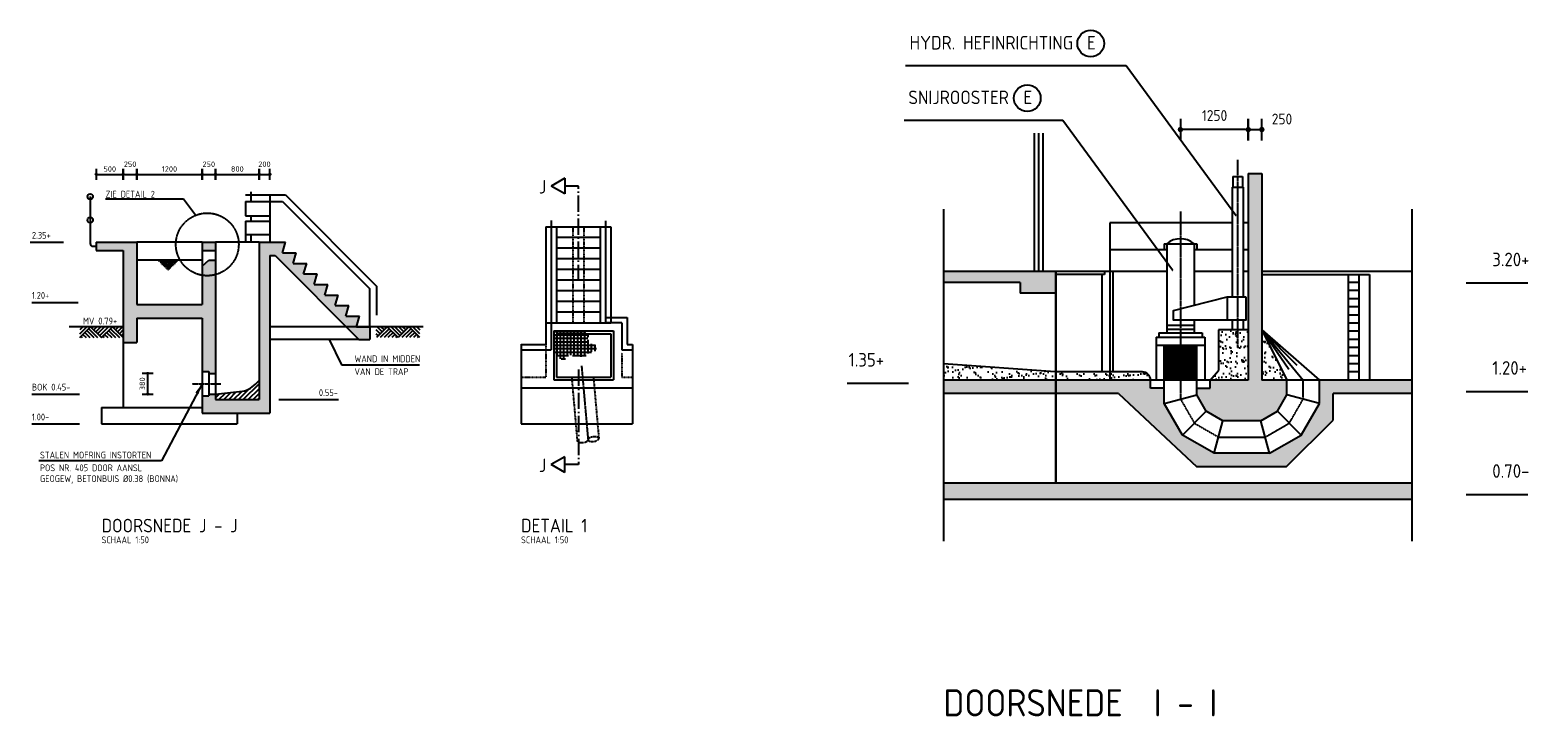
# Model space of a CAD drawing. Extents: x 175348 to 346046, y 6106 to 85322.
# Tile 20 of 20: x 318270 to 346046, y 41042 to 53703. Entities that reach past the tile are written whole.
import ezdxf

# ---------------------------------------------------------------- set-up
doc = ezdxf.new("R2010")
doc.units = 0
for name, pattern in [('CENTER', [8.5, 6, -1, 0.5, -1]), ('DASHDOT', [16, 12, -2, 0, -2]), ('HIDDEN', [3.5, 2, -1.5])]:
    doc.linetypes.add(name, pattern=pattern)
doc.layers.get('0').update_dxf_attribs({"linetype": 'CONTINUOUS'})
for name, color, linetype in [('C-018', 1, 'CONTINUOUS'), ('C-050', 4, 'CONTINUOUS'), ('C-050TEKST', 4, 'CONTINUOUS'), ('c-best-alg', 252, 'CONTINUOUS'), ('c-best-maatv-alg', 251, 'CONTINUOUS'), ('c-best-raster-alg', 253, 'CONTINUOUS'), ('c-best-tekst-alg', 252, 'CONTINUOUS')]:
    doc.layers.add(name, color=color, linetype=linetype)
doc.styles.add('WB025', font='isocp-w.shx', dxfattribs={"height": 2.5})
doc.styles.add('WB050', font='isocp-w.shx', dxfattribs={"height": 5})
doc.styles.add('WBDIM', font='isocp-w.shx')
doc.dimstyles.new('100', dxfattribs={"dimscale": 100, "dimtxt": 2, "dimasz": 0.5, "dimexe": 1.25, "dimexo": 0.625, "dimgap": 1, "dimtad": 1, "dimdec": 0, "dimdsep": 46, "dimtxsty": 'WBDIM', "dimblk1": 'A-DIMDOT', "dimblk2": 'A-DIMDOT', "dimsah": 1, "dimcen": 2.5, "dimse1": 1, "dimse2": 1, "dimclrd": 252, "dimclrt": 2, "dimadec": 0, "dimazin": 0, "dimtfac": 1, "dimtdec": 0, "dimtmove": 2, "dimatfit": 3, "dimldrblk": 'A-DIMDOT', "dimfxl": 1, "dimtolj": 1, "dimtzin": 0, "dimarcsym": 0})
doc.dimstyles.new('20', dxfattribs={"dimscale": 20, "dimtxt": 2, "dimasz": 0.5, "dimexe": 1.25, "dimexo": 0.625, "dimgap": 1, "dimtad": 1, "dimdec": 0, "dimdsep": 46, "dimtxsty": 'WBDIM', "dimblk1": 'A-DIMDOT', "dimblk2": 'A-DIMDOT', "dimsah": 1, "dimcen": 2.5, "dimse1": 1, "dimse2": 1, "dimclrd": 256, "dimclrt": 2, "dimadec": 0, "dimazin": 0, "dimtfac": 1, "dimtdec": 0, "dimtmove": 2, "dimatfit": 3, "dimldrblk": 'A-DIMDOT', "dimfxl": 1, "dimtolj": 1, "dimtzin": 0, "dimarcsym": 0})
doc.dimstyles.new('50', dxfattribs={"dimscale": 50, "dimtxt": 2, "dimasz": 0.5, "dimexe": 1.25, "dimexo": 0.625, "dimgap": 1, "dimtad": 1, "dimdec": 0, "dimdsep": 46, "dimtxsty": 'WBDIM', "dimblk1": 'A-DIMDOT', "dimblk2": 'A-DIMDOT', "dimsah": 1, "dimcen": 2.5, "dimse1": 1, "dimse2": 1, "dimclrd": 252, "dimclrt": 2, "dimadec": 0, "dimazin": 0, "dimtfac": 1, "dimtdec": 0, "dimtmove": 2, "dimatfit": 3, "dimldrblk": 'A-DIMDOT', "dimfxl": 1, "dimtolj": 1, "dimtzin": 0, "dimarcsym": 0})
doc.dimstyles.new('50$7', dxfattribs={"dimscale": 50, "dimtxt": 2, "dimasz": 4, "dimexe": 1.25, "dimexo": 0.625, "dimgap": 1, "dimtad": 1, "dimdec": 0, "dimdsep": 46, "dimtxsty": 'WBDIM', "dimcen": 2.5, "dimse1": 1, "dimse2": 1, "dimclrd": 252, "dimclrt": 2, "dimadec": 0, "dimazin": 0, "dimtfac": 1, "dimtdec": 0, "dimtmove": 2, "dimatfit": 3, "dimfxl": 1, "dimtolj": 1, "dimtzin": 0, "dimarcsym": 0})
pattern_1 = [(37.5, (249457.76, 68753.89), (-6.29934, 192.68238), [0, -152, 0, -170, 0, -162.5]), (7.5, (249457.76, 68753.9), (176.9777, 282.2146), [0, -82, 0, -137, 0, -52.5]), (327.5, (249334.76, 68753.89), (311.4142, 0.5659), [0, -50, 0, -180, 0, -235]), (317.5, (249334.76, 68753.9), (300.61266, 87.76756), [0, -25, 0, -118, 0, -135])]

# ---------------------------------------------------------------- blocks, each defined once
blk = doc.blocks.new('A-DIMDOT')
at = {"linetype": 'Continuous'}
blk.add_line((0, -4), (0, 4), dxfattribs=at)
at = {"linetype": 'Continuous', "const_width": 0.988}
blk.add_lwpolyline([(-0.49, 0, 1), (0.49, 0, 1)], format="xyb", close=True, dxfattribs=at)
at = {"linetype": 'Continuous'}
blk.add_circle((0, 0), 0.494, dxfattribs=at)
blk = doc.blocks.new('*D155')
at = {"layer": 'c-best-maatv-alg', "color": 252, "lineweight": -2, "ltscale": 0.1, "transparency": 16777216}
blk.add_line((340661, 51870), (339511, 51870), dxfattribs=at)
at = {"layer": 'c-best-maatv-alg', "color": 252, "lineweight": -2, "ltscale": 0.1, "transparency": 16777216, "xscale": 50, "yscale": 50, "zscale": 50, "rotation": 180}
blk.add_blockref('A-DIMDOT', (339461, 51870), dxfattribs=at)
at = {"layer": 'c-best-maatv-alg', "color": 252, "lineweight": -2, "ltscale": 0.1, "transparency": 16777216, "xscale": 50, "yscale": 50, "zscale": 50}
blk.add_blockref('A-DIMDOT', (340711, 51870), dxfattribs=at)
at = {"layer": 'c-best-maatv-alg', "color": 2, "ltscale": 0.1, "transparency": 16777216, "insert": (340090, 52129), "char_height": 200, "attachment_point": 5, "style": 'WBDIM'}
blk.add_mtext('\\A1;1250', dxfattribs=at)
blk = doc.blocks.new('*D154')
at = {"layer": 'c-best-maatv-alg', "color": 252, "lineweight": -2, "ltscale": 0.1, "transparency": 16777216}
blk.add_line((340761, 51870), (340911, 51870), dxfattribs=at)
at = {"layer": 'c-best-maatv-alg', "color": 252, "lineweight": -2, "ltscale": 0.1, "transparency": 16777216, "xscale": 50, "yscale": 50, "zscale": 50, "rotation": 180}
blk.add_blockref('A-DIMDOT', (340711, 51870), dxfattribs=at)
at = {"layer": 'c-best-maatv-alg', "color": 252, "lineweight": -2, "ltscale": 0.1, "transparency": 16777216, "xscale": 50, "yscale": 50, "zscale": 50}
blk.add_blockref('A-DIMDOT', (340961, 51870), dxfattribs=at)
at = {"layer": 'c-best-maatv-alg', "color": 2, "ltscale": 0.1, "transparency": 16777216, "insert": (341332, 52064), "char_height": 200, "attachment_point": 5, "style": 'WBDIM'}
blk.add_mtext('\\A1;250', dxfattribs=at)
blk = doc.blocks.new('c-dsnrechts')
at = {"layer": 'C-050TEKST', "linetype": 'Continuous'}
for p, q in [((12.1132, 4.99996), (15, 9.99996)), ((17.88672, 4.99996), (15, 9.99996)), ((17.88672, 4.99996), (12.1132, 4.99996)), ((15, 0), (15, 4.99996))]:
    blk.add_line(p, q, dxfattribs=at)
at = {"layer": 'C-050TEKST', "linetype": 'CENTER'}
blk.add_line((-20.00008, 0), (15, 0), dxfattribs=at)
blk = doc.blocks.new('c-dsnlinks')
at = {"layer": 'C-050TEKST', "linetype": 'Continuous'}
for p, q in [((-17.88672, 4.99996), (-15, 9.99996)), ((-12.1132, 4.99996), (-15, 9.99996)), ((-17.88672, 4.99996), (-12.1132, 4.99996)), ((-15, 0), (-15, 4.99996))]:
    blk.add_line(p, q, dxfattribs=at)
at = {"layer": 'C-050TEKST', "linetype": 'CENTER'}
blk.add_line((20.00008, 0), (-15, 0), dxfattribs=at)
blk = doc.blocks.new('*D160')
at = {"layer": 'c-best-maatv-alg', "color": 252, "lineweight": -2, "transparency": 16777216}
blk.add_line((319511, 51043), (319961, 51043), dxfattribs=at)
at = {"layer": 'c-best-maatv-alg', "color": 252, "lineweight": -2, "transparency": 16777216, "xscale": 25, "yscale": 25, "zscale": 25, "rotation": 180}
blk.add_blockref('A-DIMDOT', (319486, 51043), dxfattribs=at)
at = {"layer": 'c-best-maatv-alg', "color": 252, "lineweight": -2, "transparency": 16777216, "xscale": 25, "yscale": 25, "zscale": 25}
blk.add_blockref('A-DIMDOT', (319986, 51043), dxfattribs=at)
at = {"layer": 'c-best-maatv-alg', "color": 2, "transparency": 16777216, "insert": (319736, 51143), "char_height": 100, "attachment_point": 5, "style": 'WBDIM'}
blk.add_mtext('\\A1;500', dxfattribs=at)
blk = doc.blocks.new('*D161')
at = {"layer": 'c-best-maatv-alg', "color": 252, "lineweight": -2, "transparency": 16777216}
blk.add_line((320011, 51043), (320211, 51043), dxfattribs=at)
at = {"layer": 'c-best-maatv-alg', "color": 252, "lineweight": -2, "transparency": 16777216, "xscale": 25, "yscale": 25, "zscale": 25, "rotation": 180}
blk.add_blockref('A-DIMDOT', (319986, 51043), dxfattribs=at)
at = {"layer": 'c-best-maatv-alg', "color": 252, "lineweight": -2, "transparency": 16777216, "xscale": 25, "yscale": 25, "zscale": 25}
blk.add_blockref('A-DIMDOT', (320236, 51043), dxfattribs=at)
at = {"layer": 'c-best-maatv-alg', "color": 2, "transparency": 16777216, "insert": (320111, 51231), "char_height": 100, "attachment_point": 5, "style": 'WBDIM'}
blk.add_mtext('\\A1;250', dxfattribs=at)
blk = doc.blocks.new('*D162')
at = {"layer": 'c-best-maatv-alg', "color": 252, "lineweight": -2, "transparency": 16777216}
blk.add_line((320261, 51043), (321411, 51043), dxfattribs=at)
at = {"layer": 'c-best-maatv-alg', "color": 252, "lineweight": -2, "transparency": 16777216, "xscale": 25, "yscale": 25, "zscale": 25, "rotation": 180}
blk.add_blockref('A-DIMDOT', (320236, 51043), dxfattribs=at)
at = {"layer": 'c-best-maatv-alg', "color": 252, "lineweight": -2, "transparency": 16777216, "xscale": 25, "yscale": 25, "zscale": 25}
blk.add_blockref('A-DIMDOT', (321436, 51043), dxfattribs=at)
at = {"layer": 'c-best-maatv-alg', "color": 2, "transparency": 16777216, "insert": (320836, 51143), "char_height": 100, "attachment_point": 5, "style": 'WBDIM'}
blk.add_mtext('\\A1;1200', dxfattribs=at)
blk = doc.blocks.new('*D163')
at = {"layer": 'c-best-maatv-alg', "color": 252, "lineweight": -2, "transparency": 16777216}
blk.add_line((321461, 51043), (321661, 51043), dxfattribs=at)
at = {"layer": 'c-best-maatv-alg', "color": 252, "lineweight": -2, "transparency": 16777216, "xscale": 25, "yscale": 25, "zscale": 25, "rotation": 180}
blk.add_blockref('A-DIMDOT', (321436, 51043), dxfattribs=at)
at = {"layer": 'c-best-maatv-alg', "color": 252, "lineweight": -2, "transparency": 16777216, "xscale": 25, "yscale": 25, "zscale": 25}
blk.add_blockref('A-DIMDOT', (321686, 51043), dxfattribs=at)
at = {"layer": 'c-best-maatv-alg', "color": 2, "transparency": 16777216, "insert": (321561, 51231), "char_height": 100, "attachment_point": 5, "style": 'WBDIM'}
blk.add_mtext('\\A1;250', dxfattribs=at)
blk = doc.blocks.new('*D164')
at = {"layer": 'c-best-maatv-alg', "color": 252, "lineweight": -2, "transparency": 16777216}
blk.add_line((321711, 51043), (322461, 51043), dxfattribs=at)
at = {"layer": 'c-best-maatv-alg', "color": 252, "lineweight": -2, "transparency": 16777216, "xscale": 25, "yscale": 25, "zscale": 25, "rotation": 180}
blk.add_blockref('A-DIMDOT', (321686, 51043), dxfattribs=at)
at = {"layer": 'c-best-maatv-alg', "color": 252, "lineweight": -2, "transparency": 16777216, "xscale": 25, "yscale": 25, "zscale": 25}
blk.add_blockref('A-DIMDOT', (322486, 51043), dxfattribs=at)
at = {"layer": 'c-best-maatv-alg', "color": 2, "transparency": 16777216, "insert": (322086, 51143), "char_height": 100, "attachment_point": 5, "style": 'WBDIM'}
blk.add_mtext('\\A1;800', dxfattribs=at)
blk = doc.blocks.new('*D165')
at = {"layer": 'c-best-maatv-alg', "color": 252, "lineweight": -2, "transparency": 16777216}
blk.add_line((322511, 51043), (322661, 51043), dxfattribs=at)
at = {"layer": 'c-best-maatv-alg', "color": 252, "lineweight": -2, "transparency": 16777216, "xscale": 25, "yscale": 25, "zscale": 25, "rotation": 180}
blk.add_blockref('A-DIMDOT', (322486, 51043), dxfattribs=at)
at = {"layer": 'c-best-maatv-alg', "color": 252, "lineweight": -2, "transparency": 16777216, "xscale": 25, "yscale": 25, "zscale": 25}
blk.add_blockref('A-DIMDOT', (322686, 51043), dxfattribs=at)
at = {"layer": 'c-best-maatv-alg', "color": 2, "transparency": 16777216, "insert": (322586, 51231), "char_height": 100, "attachment_point": 5, "style": 'WBDIM'}
blk.add_mtext('\\A1;200', dxfattribs=at)
blk = doc.blocks.new('c-mvl')
at = {"layer": 'C-018', "linetype": 'Continuous'}
for p, q in [((-16.04212, -3.98688), (-12.05528, 0)), ((-16.04212, -2.57268), (-13.46948, 0)), ((-14.88364, 0), (-16.04212, -1.15848)), ((-12.02904, 0), (-8.04224, -3.98688)), ((-11.57768, -0.4514), (-11.12632, 0)), ((-10.87056, -1.15848), (-9.71216, 0)), ((-10.16352, -1.8656), (-8.29792, 0)), ((-9.4564, -2.57268), (-6.88376, 0)), ((-8.74928, -3.2798), (-5.46952, 0)), ((-8.04224, -3.98688), (-4.04224, 0.01312)), ((-4.02912, 0), (-0.04216, -3.98688)), ((-3.57768, -0.4514), (-3.12632, 0)), ((-2.87056, -1.15848), (-1.71216, 0)), ((-2.16352, -1.8656), (-0.29792, 0)), ((-15.57764, -3.5224), (-15.11316, -3.98688)), ((-14.87052, -2.81528), (-13.69892, -3.98688)), ((-14.16348, -2.1082), (-12.2848, -3.98688)), ((-13.45636, -1.40108), (-10.87056, -3.98688)), ((-12.74928, -0.694), (-9.4564, -3.98688)), ((-7.57768, -3.5224), (-7.11312, -3.98688)), ((-6.87056, -2.81528), (-5.69896, -3.98688)), ((-6.16344, -2.1082), (-4.2848, -3.98688)), ((-5.4564, -1.40108), (-2.87056, -3.98688)), ((-4.74928, -0.694), (-1.4564, -3.98688)), ((-1.4564, -2.57268), (0, -1.11632)), ((-0.74928, -3.2798), (0, -2.53052))]:
    blk.add_line(p, q, dxfattribs=at)
blk = doc.blocks.new('c-mvr')
at = {"layer": 'C-018', "linetype": 'Continuous'}
for p, q in [((4.02912, 0), (0.04208, -3.98688)), ((2.16352, -1.8656), (0.29792, 0)), ((2.87056, -1.15848), (1.71216, 0)), ((3.5776, -0.4514), (3.12624, 0)), ((8.04224, -3.98688), (4.05536, 0)), ((8.74928, -3.2798), (5.46944, 0)), ((9.45632, -2.57268), (6.88368, 0)), ((12.02896, 0), (8.04224, -3.98688)), ((10.16352, -1.8656), (8.29792, 0)), ((10.87056, -1.15848), (9.71216, 0)), ((11.5776, -0.4514), (11.12624, 0)), ((16.04208, -3.98688), (12.0552, 0)), ((16.04208, -2.57268), (13.46944, 0)), ((14.8836, 0), (16.04208, -1.15848)), ((1.45632, -2.57268), (0, -1.11632)), ((0.74928, -3.2798), (0, -2.53052)), ((4.74928, -0.694), (1.45632, -3.98688)), ((5.45632, -1.40108), (2.87056, -3.98688)), ((6.16336, -2.1082), (4.2848, -3.98688)), ((6.87056, -2.81528), (5.69888, -3.98688)), ((7.5776, -3.5224), (7.11312, -3.98688)), ((12.74928, -0.694), (9.45632, -3.98688)), ((13.45632, -1.40108), (10.87056, -3.98688)), ((14.16344, -2.1082), (12.2848, -3.98688)), ((14.87048, -2.81528), (13.69888, -3.98688)), ((15.5776, -3.5224), (15.11312, -3.98688))]:
    blk.add_line(p, q, dxfattribs=at)
blk = doc.blocks.new('*D168')
at = {"layer": 'c-best-maatv-alg', "color": 252, "lineweight": -2, "transparency": 16777216}
blk.add_line((320436, 47018), (320436, 47348), dxfattribs=at)
at = {"layer": 'c-best-maatv-alg', "color": 252, "lineweight": -2, "transparency": 16777216, "xscale": 25, "yscale": 25, "zscale": 25}
for p, rotation in [((320436, 47373), 90), ((320436, 46993), 270)]:
    blk.add_blockref('A-DIMDOT', p, dxfattribs=dict(at, rotation=rotation))
at = {"layer": 'c-best-maatv-alg', "color": 2, "transparency": 16777216, "insert": (320336, 47183), "char_height": 100, "attachment_point": 5, "rotation": 90, "style": 'WBDIM'}
blk.add_mtext('\\A1;380', dxfattribs=at)

msp = doc.modelspace()

# ---------------------------------------------------------------- hatches: boundary and pattern name
at = {"layer": 'c-best-alg', "ltscale": 0.1}
h = msp.add_hatch(dxfattribs=at)
h.set_pattern_fill('ANSI37', color=256, scale=20, angle=45, style=0)
h.set_pattern_definition([(90, (4254.295, -10397.58), (-63.5, 1e-14), []), (180, (4254.295, -10397.58), (-1e-14, -63.5), [])])
h.paths.add_polyline_path([(327919.2689, 47784.3093), (328008.5664, 47650.9086), (328117.8271, 47626.6541), (328190.6677, 47711.5454), (328324.2088, 47699.4181), (328409.1895, 47675.1634), (328506.3104, 47699.4181), (328567.0109, 47760.0547), (328688.4117, 47784.3093), (328724.8322, 47881.3281), (328615.5711, 47917.7099), (328567.0109, 47929.8374), (328542.7306, 48014.7287), (328554.8707, 48075.3653), (328506.3104, 48111.7474), (328506.3104, 48156.0566), (327919.2689, 48156.0566)])
h = msp.add_hatch(dxfattribs=at)
h.set_pattern_fill('AR-SAND', color=256, scale=100, style=0)
h.set_pattern_definition(pattern_1)
h.paths.add_polyline_path([(340711.2276, 48175.7301), (340159.2886, 48175.7301), (340159.2886, 47427.1038), (340011.2276, 47250.6515), (340711.2276, 47250.6515)])
h = msp.add_hatch(dxfattribs=at)
h.set_pattern_fill('AR-SAND', color=256, scale=100, style=0)
h.set_pattern_definition(pattern_1)
h.paths.add_polyline_path([(340961.2276, 47250.6515), (341423.489, 47250.6515), (340961.2276, 48175.7301)])
h = msp.add_hatch(dxfattribs=at)
h.set_pattern_fill('AR-SAND', color=256, scale=100, style=0)
h.set_pattern_definition(pattern_1)
h.paths.add_polyline_path([(335094.7757, 47552.5045), (335094.7757, 47250.6515), (338911.2276, 47250.6515, 0.4142135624), (338761.2276, 47400.6515), (337154.3439, 47400.6515)])
at = {"layer": 'c-best-alg'}
h = msp.add_hatch(dxfattribs=at)
h.set_pattern_fill('ANSI31', color=256, scale=20, style=0)
h.set_pattern_definition([(45, (-10522.825, -10401.685), (-44.901281, 44.901281), [])])
h.paths.add_polyline_path([(322180.0349, 47044.8111), (321685.8085, 46993.1958), (321685.8085, 46893.1958), (322485.8085, 46893.1958), (322485.8085, 47246.3704), (322449.0635, 47204.8729, -0.1617057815)])
at = {"layer": 'c-best-raster-alg'}
msp.add_hatch(color=256, dxfattribs=at).paths.add_polyline_path([(340711.2276, 47250.6515), (340011.2276, 47250.6515), (340011.2276, 47100.6515), (339761.2276, 47100.6515), (339761.2276, 46981.7822), (339937.3337, 46676.7576), (340242.3583, 46500.6515), (340942.3583, 46500.6515), (341247.383, 46676.7576), (341423.489, 46981.7822), (341423.489, 47250.6515), (340961.2276, 47250.6515), (340961.2276, 51058.8129), (340711.2276, 51058.8129)])
h = msp.add_hatch(color=256, dxfattribs=at)
h.paths.add_polyline_path([(321685.8085, 49195.2159, -0.1095414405), (321435.8085, 49182.9523), (321435.8085, 48643.1958), (320235.8085, 48643.1958), (320235.8085, 49793.1958), (319485.8085, 49793.1958), (319485.8085, 49643.1958), (319985.8085, 49643.1958), (319985.8085, 47943.1958), (320235.8085, 47943.1958), (320235.8085, 48393.1958), (321435.8085, 48393.1958), (321435.8085, 47408.1958), (321560.8085, 47408.1958), (321560.8085, 47373.1958), (321685.8085, 47373.1958)])
h.paths.add_polyline_path([(321685.8085, 49463.1958), (321560.8085, 49463.1958), (321435.8085, 49353.1958), (321435.8085, 49182.9523, 0.1095414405), (321685.8085, 49195.2159)], flags=17)
h.paths.add_polyline_path([(321685.8085, 49793.1958), (321435.8085, 49793.1958), (321435.8085, 49643.1958), (321685.8085, 49643.1958)], flags=17)
h.paths.add_polyline_path([(322685.8085, 49549.8243), (322780.5805, 49549.8243), (324091.6945, 48233.1958), (324279.1607, 48233.1958), (324334.9774, 48428.1958), (324084.9774, 48428.1958), (324140.7942, 48623.1958), (323890.7942, 48623.1958), (323946.6109, 48818.1958), (323696.6109, 48818.1958), (323752.4276, 49013.1958), (323502.4276, 49013.1958), (323558.2444, 49208.1958), (323308.2444, 49208.1958), (323364.0611, 49403.1958), (323114.0611, 49403.1958), (323169.8779, 49598.1958), (322919.8779, 49598.1958), (322975.6946, 49793.1958), (322485.8085, 49793.1958), (322485.8085, 46893.1958), (321685.8085, 46893.1958), (321685.8085, 46993.1958), (321560.8085, 46993.1958), (321560.8085, 46958.1958), (321435.8085, 46958.1958), (321435.8085, 46643.1958), (322685.8085, 46643.1958)])
h.paths.add_polyline_path([(324525.8984, 48233.1958), (324279.1607, 48233.1958), (324091.6945, 48233.1958), (324325.8984, 47998.0068), (324525.8984, 47998.0068)])
h = msp.add_hatch(color=256, dxfattribs=at)
h.paths.add_polyline_path([(338321.4068, 47000.6515), (339764.3077, 45650.6515), (341410.6552, 45650.6515), (342273.489, 46513.4854), (342273.489, 47000.6515), (343725.0153, 47000.6515), (343725.0153, 47250.6515), (342023.489, 47250.6515), (342023.489, 46821.0127), (341686.6134, 46237.5271), (341103.1278, 45900.6515), (340081.5888, 45900.6515), (339498.1032, 46237.5271), (339161.2276, 46821.0127), (339161.2276, 47100.6515), (338911.2276, 47100.6515), (338911.2276, 47250.6515), (335094.7757, 47250.6515), (335094.7757, 47000.6515)])
h.paths.add_polyline_path([(343725.0153, 45050.6515), (343725.0153, 45350.6515), (335094.7757, 45350.6515), (335094.7757, 45050.6515)])
h.paths.add_polyline_path([(336507.4319, 49050.6515), (336507.4319, 48850.6515), (337157.4319, 48850.6515), (337157.4319, 49250.6515), (335094.7757, 49250.6515), (335094.7757, 49050.6515)])

# ---------------------------------------------------------------- linework, layer by layer
at = {"layer": 'c-best-alg'}
for p, q in [((336763.9381, 51802.3261), (336763.9381, 49250.6515)), ((336843.9381, 51802.3261), (336843.9381, 49250.6515)), ((336923.9381, 51802.3261), (336923.9381, 49250.6515)), ((340423.6785, 51003.2052), (340423.6785, 50808.5783)), ((340423.6785, 51003.2052), (340603.6785, 51003.2052)), ((340603.6785, 51003.2052), (340603.6785, 50808.5783)), ((340711.2276, 51058.8129), (340961.2276, 51058.8129)), ((340711.2276, 51058.8129), (340711.2276, 47250.6515)), ((340961.2276, 51058.8129), (340961.2276, 47250.6515)), ((319376.3262, 50634.1888), (319376.3262, 49768.1958)), ((322235.5845, 50668.1958), (322972.3042, 50668.1958)), ((322334.781, 50718.9428), (322334.781, 50543.1958)), ((322685.8085, 50668.1958), (322685.8085, 49793.1958)), ((322972.3042, 50668.1958), (324650.8984, 48982.5413)), ((340413.6785, 50808.5783), (340613.6785, 50808.5783)), ((340413.6785, 50808.5783), (340413.6785, 48785.5755)), ((340613.6785, 50808.5783), (340613.6785, 48785.5755)), ((322235.5845, 50543.1958), (322235.5845, 50281.2856)), ((322235.5845, 50543.1958), (322920.3737, 50543.1958)), ((322235.5845, 50281.2856), (322685.8085, 50281.2856)), ((322334.781, 50281.2856), (322334.781, 50182.1933)), ((322920.3737, 50543.1958), (324525.8984, 48930.9182)), ((322235.5845, 50182.1933), (322235.5845, 49793.1958)), ((322235.5845, 50182.1933), (322685.8085, 50182.1933)), ((327769.2689, 50078.6662), (328969.2689, 50078.6662)), ((327769.2689, 50078.6662), (327769.2689, 47906.0566)), ((327869.2689, 50191.6144), (327869.2689, 47806.0566)), ((327969.2689, 50078.6662), (327969.2689, 48306.0566)), ((328769.2689, 50078.6662), (328769.2689, 48306.0566)), ((328869.2689, 50185.044), (328869.2689, 48306.0566)), ((328969.2689, 50078.6662), (328969.2689, 48306.0566)), ((340413.6785, 50150.6515), (338158.4722, 50150.6515)), ((338158.4722, 50150.6515), (338158.4722, 47250.6515)), ((340711.2276, 50150.6515), (340613.6785, 50150.6515)), ((319485.8085, 49793.1958), (319485.8085, 49643.1958)), ((319485.8085, 49793.1958), (320235.8085, 49793.1958)), ((321435.8085, 49793.1958), (320235.8085, 49793.1958)), ((320235.8085, 49793.1958), (320235.8085, 48643.1958)), ((321435.8085, 49793.1958), (321685.8085, 49793.1958)), ((321435.8085, 49793.1958), (321435.8085, 48643.1958)), ((322485.8085, 49793.1958), (321685.8085, 49793.1958)), ((321685.8085, 49793.1958), (321685.8085, 46893.1958)), ((322235.5845, 49934.4628), (322685.8085, 49934.4628)), ((322334.781, 49934.4628), (322334.781, 49793.1958)), ((322485.8085, 49793.1958), (322975.6946, 49793.1958)), ((322485.8085, 49793.1958), (322485.8085, 46893.1958)), ((322919.8779, 49598.1958), (322975.6946, 49793.1958)), ((328769.2689, 49881.7096), (327969.2689, 49881.7096)), ((339161.2276, 49764.6846), (339161.2276, 49650.6515)), ((339161.2276, 49764.6846), (339761.2276, 49764.6846)), ((339211.2276, 49764.6846), (339211.2276, 48123.6112)), ((339711.2276, 49764.6846), (339711.2276, 48629.6055)), ((339761.2276, 49764.6846), (339761.2276, 49650.6515)), ((319485.8085, 49643.1958), (319985.8085, 49643.1958)), ((319985.8085, 49643.1958), (319985.8085, 47943.1958)), ((321435.8085, 49463.1958), (320235.8085, 49463.1958)), ((321435.8085, 49643.1958), (321685.8085, 49643.1958)), ((321435.8085, 49353.1958), (321560.8085, 49463.1958)), ((321560.8085, 49463.1958), (321685.8085, 49463.1958)), ((322685.8085, 49549.8243), (322685.8085, 46643.1958)), ((322685.8085, 49549.8243), (322780.5805, 49549.8243)), ((322780.5805, 49549.8243), (324325.8984, 47998.0068)), ((322919.8779, 49598.1958), (323169.8779, 49598.1958)), ((323114.0611, 49403.1958), (323169.8779, 49598.1958)), ((328769.2689, 49684.7529), (327969.2689, 49684.7529)), ((328769.2689, 49487.7963), (327969.2689, 49487.7963)), ((339211.2276, 49650.6515), (338158.4722, 49650.6515)), ((340413.6785, 49650.6515), (339711.2276, 49650.6515)), ((340711.2276, 49650.6515), (340613.6785, 49650.6515)), ((323114.0611, 49403.1958), (323364.0611, 49403.1958)), ((323308.2444, 49208.1958), (323364.0611, 49403.1958)), ((323308.2444, 49208.1958), (323558.2444, 49208.1958)), ((323502.4276, 49013.1958), (323558.2444, 49208.1958)), ((328769.2689, 49290.8397), (327969.2689, 49290.8397)), ((337157.4319, 49250.6515), (335094.7757, 49250.6515)), ((337157.4319, 49250.6515), (337157.4319, 45350.6515)), ((337167.4319, 49250.6515), (337167.4319, 45350.6515)), ((339211.2276, 49250.6515), (337167.4319, 49250.6515)), ((338062.6679, 49200.6515), (337167.4319, 49200.6515)), ((338012.6679, 49200.6515), (338012.6679, 47400.6515)), ((338062.6679, 49250.6515), (338062.6679, 49200.6515)), ((338212.6679, 49250.6515), (338212.6679, 47400.6515)), ((340413.6785, 49250.6515), (339711.2276, 49250.6515)), ((340711.2276, 49250.6515), (340613.6785, 49250.6515)), ((343725.0153, 49250.6515), (340961.2276, 49250.6515)), ((340961.2276, 49200.6515), (342945.4269, 49200.6515)), ((342550.5951, 49200.6515), (342550.5951, 47250.6515)), ((342750.5951, 49200.6515), (342750.5951, 47250.6515)), ((342945.4269, 49200.6515), (342945.4269, 47250.6515)), ((323502.4276, 49013.1958), (323752.4276, 49013.1958)), ((323696.6109, 48818.1958), (323752.4276, 49013.1958)), ((324525.8984, 48233.1958), (324525.8984, 48930.9182)), ((324650.8984, 48982.5413), (324650.8984, 48449.134)), ((328769.2689, 49093.8831), (327969.2689, 49093.8831)), ((328769.2689, 48896.9264), (327969.2689, 48896.9264)), ((336507.4319, 49050.6515), (335094.7757, 49050.6515)), ((336507.4319, 49050.6515), (336507.4319, 48850.6515)), ((342750.5951, 49050.6515), (342550.5951, 49050.6515)), ((342750.5951, 48900.6515), (342550.5951, 48900.6515)), ((320235.8085, 48643.1958), (321435.8085, 48643.1958)), ((323696.6109, 48818.1958), (323946.6109, 48818.1958)), ((323890.7942, 48623.1958), (323946.6109, 48818.1958)), ((323890.7942, 48623.1958), (324140.7942, 48623.1958)), ((324084.9774, 48428.1958), (324140.7942, 48623.1958)), ((328769.2689, 48699.9698), (327969.2689, 48699.9698)), ((337157.4319, 48850.6515), (336507.4319, 48850.6515)), ((340319.356, 48785.5755), (340319.356, 48355.0781)), ((342750.5951, 48750.6515), (342550.5951, 48750.6515)), ((320235.8085, 48393.1958), (320235.8085, 47943.1958)), ((320235.8085, 48393.1958), (321435.8085, 48393.1958)), ((321435.8085, 48393.1958), (321435.8085, 46643.1958)), ((324084.9774, 48428.1958), (324334.9774, 48428.1958)), ((324279.1607, 48233.1958), (324334.9774, 48428.1958)), ((328769.2689, 48503.0132), (327969.2689, 48503.0132)), ((328869.2689, 48406.0566), (329269.2689, 48406.0566)), ((329269.2689, 48406.0566), (329269.2689, 47906.0566)), ((339711.2276, 48355.0781), (339711.2276, 48123.6112)), ((340413.6785, 48355.0781), (340413.6785, 48175.7301)), ((340613.6785, 48355.0781), (340613.6785, 48175.7301)), ((342750.5951, 48600.6515), (342550.5951, 48600.6515)), ((342750.5951, 48450.6515), (342550.5951, 48450.6515)), ((319985.8085, 48233.1958), (318985.8085, 48233.1958)), ((325511.5866, 48233.1958), (322685.8085, 48233.1958)), ((324279.1607, 48233.1958), (324525.8984, 48233.1958)), ((324525.8984, 48233.1958), (324525.8984, 47998.0068)), ((327769.2689, 48306.0566), (328969.2689, 48306.0566)), ((327919.2689, 48156.0566), (329019.2689, 48156.0566)), ((327919.2689, 48156.0566), (327919.2689, 47256.0566)), ((327969.2689, 48106.0566), (327969.2689, 47306.0566)), ((327969.2689, 48106.0566), (328969.2689, 48106.0566)), ((329169.2689, 48306.0566), (328869.2689, 48306.0566)), ((328969.2689, 48106.0566), (328969.2689, 47306.0566)), ((329019.2689, 48156.0566), (329019.2689, 47256.0566)), ((329169.2689, 48306.0566), (329169.2689, 47806.0566)), ((339061.2276, 48123.6112), (339861.2276, 48123.6112)), ((339061.2276, 48123.6112), (339061.2276, 48042.6467)), ((339211.2276, 48263.4588), (339711.2276, 48263.4588)), ((339211.2276, 48189.8547), (339711.2276, 48189.8547)), ((339861.2276, 48123.6112), (339861.2276, 48042.6467)), ((340159.2886, 48175.7301), (340159.2886, 47427.1038)), ((340711.2276, 48175.7301), (340159.2886, 48175.7301)), ((340961.2276, 48175.7301), (341456.355, 47454.9077)), ((340961.2276, 48175.7301), (341602.479, 47524.4173)), ((340961.2276, 48175.7301), (341723.489, 47250.6515)), ((340961.2276, 48175.7301), (341423.489, 47250.6515)), ((340961.2276, 48175.7301), (342023.489, 47250.6515)), ((342750.5951, 48300.6515), (342550.5951, 48300.6515)), ((342750.5951, 48150.6515), (342550.5951, 48150.6515)), ((319985.8085, 47943.1958), (319985.8085, 46743.1958)), ((319985.8085, 47943.1958), (320235.8085, 47943.1958)), ((324325.8984, 47998.0068), (322685.8085, 47998.0068)), ((324325.8984, 47998.0068), (324525.8984, 47998.0068)), ((327313.4374, 47914.6369), (327313.4374, 46443.1958)), ((327313.4374, 47906.0566), (327769.2689, 47906.0566)), ((327313.4374, 47806.0566), (327869.2689, 47806.0566)), ((329169.2689, 47806.0566), (329369.2689, 47806.0566)), ((329269.2689, 47906.0566), (329369.2689, 47906.0566)), ((329369.2689, 47906.0566), (329369.2689, 46443.1958)), ((339011.2276, 48042.6467), (339911.2276, 48042.6467)), ((339011.2276, 48042.6467), (339011.2276, 47250.6515)), ((339011.2276, 47895.4386), (339911.2276, 47895.4386)), ((339161.2276, 47250.6515), (339161.2276, 47895.4386)), ((339161.2276, 47875.4386), (339761.2276, 47875.4386)), ((339161.2276, 47855.4386), (339761.2276, 47855.4386)), ((339161.2276, 47835.4386), (339761.2276, 47835.4386)), ((339161.2276, 47815.4386), (339761.2276, 47815.4386)), ((339161.2276, 47795.4386), (339761.2276, 47795.4386)), ((339161.2276, 47775.4386), (339761.2276, 47775.4386)), ((339761.2276, 47250.6515), (339761.2276, 47895.4386)), ((339911.2276, 48042.6467), (339911.2276, 47250.6515)), ((342750.5951, 48000.6515), (342550.5951, 48000.6515)), ((342750.5951, 47850.6515), (342550.5951, 47850.6515)), ((337154.3439, 47400.6515), (335094.7757, 47552.5045)), ((339161.2276, 47755.4386), (339761.2276, 47755.4386)), ((339161.2276, 47735.4386), (339761.2276, 47735.4386)), ((339161.2276, 47715.4386), (339761.2276, 47715.4386)), ((339161.2276, 47695.4386), (339761.2276, 47695.4386)), ((339161.2276, 47675.4386), (339761.2276, 47675.4386)), ((339161.2276, 47655.4386), (339761.2276, 47655.4386)), ((339161.2276, 47635.4386), (339761.2276, 47635.4386)), ((339161.2276, 47615.4386), (339761.2276, 47615.4386)), ((339161.2276, 47595.4386), (339761.2276, 47595.4386)), ((339161.2276, 47575.4386), (339761.2276, 47575.4386)), ((339161.2276, 47555.4386), (339761.2276, 47555.4386)), ((339161.2276, 47535.4386), (339761.2276, 47535.4386)), ((339161.2276, 47515.4386), (339761.2276, 47515.4386)), ((342750.5951, 47700.6515), (342550.5951, 47700.6515)), ((342750.5951, 47550.6515), (342550.5951, 47550.6515)), ((321435.8085, 47408.1958), (321560.8085, 47408.1958)), ((321560.8085, 47408.1958), (321560.8085, 46958.1958)), ((321560.8085, 47373.1958), (321685.8085, 47373.1958)), ((327919.2689, 47256.0566), (329019.2689, 47256.0566)), ((327969.2689, 47306.0566), (328969.2689, 47306.0566)), ((340711.2276, 47250.6515), (335094.7757, 47250.6515)), ((338761.2276, 47400.6515), (337154.3439, 47400.6515)), ((338911.2276, 47100.6515), (338911.2276, 47250.6515)), ((339011.2276, 47255.4386), (339911.2276, 47255.4386)), ((339161.2276, 47495.4386), (339761.2276, 47495.4386)), ((339161.2276, 47475.4386), (339761.2276, 47475.4386)), ((339161.2276, 47455.4386), (339761.2276, 47455.4386)), ((339161.2276, 47435.4386), (339761.2276, 47435.4386)), ((339161.2276, 47415.4386), (339761.2276, 47415.4386)), ((339161.2276, 47395.4386), (339761.2276, 47395.4386)), ((339161.2276, 47375.4386), (339761.2276, 47375.4386)), ((339161.2276, 47355.4386), (339761.2276, 47355.4386)), ((339161.2276, 47335.4386), (339761.2276, 47335.4386)), ((339161.2276, 47315.4386), (339761.2276, 47315.4386)), ((339161.2276, 47295.4386), (339761.2276, 47295.4386)), ((339161.2276, 47275.4386), (339761.2276, 47275.4386)), ((339161.2276, 46821.0127), (339161.2276, 47250.6515)), ((339761.2276, 46981.7822), (339761.2276, 47250.6515)), ((340011.2276, 47250.6515), (340159.2886, 47427.1038)), ((340011.2276, 47100.6515), (340011.2276, 47250.6515)), ((343725.0153, 47250.6515), (340961.2276, 47250.6515)), ((341423.489, 46981.7822), (341423.489, 47250.6515)), ((342023.489, 46821.0127), (342023.489, 47250.6515)), ((342750.5951, 47400.6515), (342550.5951, 47400.6515)), ((321435.8085, 46958.1958), (321560.8085, 46958.1958)), ((321560.8085, 46993.1958), (321685.8085, 46993.1958)), ((327313.4374, 47106.0566), (329369.2689, 47106.0566)), ((338321.4068, 47000.6515), (335094.7757, 47000.6515)), ((338321.4068, 47000.6515), (339764.3077, 45650.6515)), ((339161.2276, 47100.6515), (338911.2276, 47100.6515)), ((339161.2276, 46821.0127), (339761.2276, 46981.7822)), ((339761.2276, 47100.6515), (340011.2276, 47100.6515)), ((339937.3337, 46676.7576), (339761.2276, 46981.7822)), ((341247.383, 46676.7576), (341423.489, 46981.7822)), ((342023.489, 46821.0127), (341423.489, 46981.7822)), ((342273.489, 46513.4854), (342273.489, 47000.6515)), ((343725.0153, 47000.6515), (342273.489, 47000.6515)), ((319585.8085, 46743.1958), (319585.8085, 46443.1958)), ((319585.8085, 46743.1958), (321435.8085, 46743.1958)), ((321685.8085, 46893.1958), (322485.8085, 46893.1958)), ((339498.1032, 46237.5271), (339161.2276, 46821.0127)), ((339498.1032, 46237.5271), (339937.3337, 46676.7576)), ((340242.3583, 46500.6515), (339937.3337, 46676.7576)), ((340942.3583, 46500.6515), (341247.383, 46676.7576)), ((341686.6134, 46237.5271), (341247.383, 46676.7576)), ((341686.6134, 46237.5271), (342023.489, 46821.0127)), ((319585.8085, 46443.1958), (322085.8085, 46443.1958)), ((321435.8085, 46643.1958), (322685.8085, 46643.1958)), ((322085.8085, 46643.1958), (322085.8085, 46443.1958)), ((340081.5888, 45900.6515), (340242.3583, 46500.6515)), ((340942.3583, 46500.6515), (340242.3583, 46500.6515)), ((341103.1278, 45900.6515), (340942.3583, 46500.6515)), ((341410.6552, 45650.6515), (342273.489, 46513.4854)), ((340081.5888, 45900.6515), (339498.1032, 46237.5271)), ((341103.1278, 45900.6515), (341686.6134, 46237.5271)), ((341103.1278, 45900.6515), (340081.5888, 45900.6515)), ((341410.6552, 45650.6515), (339764.3077, 45650.6515)), ((343725.0153, 45350.6515), (335094.7757, 45350.6515)), ((343725.0153, 45050.6515), (335094.7757, 45050.6515))]:
    msp.add_line(p, q, dxfattribs=at)
at = {"layer": 'c-best-alg', "linetype": 'CENTER'}
for p, q in [((340513.6785, 51312.539), (340513.6785, 47868.1697)), ((319426.3262, 49718.1958), (319485.8085, 49718.1958)), ((320987.0317, 49443.1958), (320635.4537, 49443.1958)), ((320966.022, 49423.1958), (320656.4635, 49423.1958)), ((320945.0122, 49403.1958), (320677.4733, 49403.1958)), ((320924.0024, 49383.1958), (320698.483, 49383.1958)), ((320902.9927, 49363.1958), (320719.4928, 49363.1958)), ((320881.9829, 49343.1958), (320740.5026, 49343.1958)), ((320860.9732, 49323.1958), (320761.5123, 49323.1958)), ((320839.9634, 49303.1958), (320782.5221, 49303.1958)), ((320818.9536, 49283.1958), (320803.5318, 49283.1958)), ((328427.1521, 47515.9413), (328547.5006, 46146.7079)), ((321255.1695, 47183.1958), (321783.1121, 47183.1958))]:
    msp.add_line(p, q, dxfattribs=at)
at = {"layer": 'c-best-alg', "linetype": 'DASHDOT'}
for p, q in [((335094.7757, 50402.5436), (335094.7757, 44279.87)), ((343725.0153, 50402.5436), (343725.0153, 44279.87)), ((327313.4374, 46443.1958), (329369.2689, 46443.1958))]:
    msp.add_line(p, q, dxfattribs=at)
at = {"layer": 'c-best-alg', "linetype": 'HIDDEN'}
for p, q in [((328269.2689, 50078.6662), (328269.2689, 48306.0566)), ((328469.2689, 50078.6662), (328469.2689, 48306.0566)), ((327769.2689, 47906.0566), (327769.2689, 47306.0566)), ((329169.2689, 47753.5855), (329169.2689, 47306.0566)), ((327313.4374, 47306.0566), (327769.2689, 47306.0566)), ((328244.8288, 47306.0566), (328348.2687, 46129.1965)), ((328646.3709, 47306.0566), (328746.0317, 46172.1929)), ((329169.2689, 47306.0566), (329369.2689, 47306.0566))]:
    msp.add_line(p, q, dxfattribs=at)
at = {"layer": 'c-best-alg', "linetype": 'CENTER'}
msp.add_lwpolyline([(339461.2276, 50361.7825), (339461.2276, 46901.3975), (339717.7184, 46457.1423), (340161.9736, 46200.6515), (341022.7431, 46200.6515), (341466.9982, 46457.1423), (341723.489, 46901.3975), (341723.489, 47250.6515)], dxfattribs=at)
at = {"layer": 'c-best-alg'}
msp.add_lwpolyline([(340664.1164, 48785.5755), (340664.1164, 48355.0781), (339336.2276, 48355.0781), (339336.2276, 48533.4272), (340319.356, 48785.5755), (340664.1164, 48785.5755)], dxfattribs=at)
msp.add_lwpolyline([(321685.8085, 46993.1958), (322180.0349, 47044.8111, 0.1617057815), (322449.0635, 47204.8729), (322485.8085, 47246.3704)], format="xyb", dxfattribs=at)
for centre in [(319376.3262, 50634.1888), (319376.3262, 50201.5661)]:
    msp.add_circle(centre, 50, dxfattribs=at)
at = {"layer": 'c-best-alg', "linetype": 'DASHDOT'}
msp.add_circle((321533.1559, 49752.7981), 578.101, dxfattribs=at)
at = {"layer": 'c-best-alg'}
msp.add_arc((319426.3262, 49768.1958), 50, 180, 270, dxfattribs=at)
at = {"layer": 'c-best-alg', "ltscale": 0.1}
for centre, radius, start, end in [((339461.2276, 49476.3041), 381.6587, 49.07765296, 130.92234704), ((338761.2276, 47250.6515), 150, 0, 90)]:
    msp.add_arc(centre, radius, start, end, dxfattribs=at)
at = {"layer": 'c-best-alg', "linetype": 'HIDDEN'}
msp.add_ellipse((328447.6689, 46140.1321), major_axis=(-99.4003, -10.9356), ratio=0.4170897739, start_param=0, end_param=3.1415926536, dxfattribs=at)
at = {"layer": 'c-best-alg', "linetype": 'HIDDEN', "extrusion": (0, 0, -1)}
msp.add_ellipse((328646.4695, 46162.0034), major_axis=(99.4956, 10.9461), ratio=0.4166899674, dxfattribs=at)
at = {"layer": 'c-best-maatv-alg', "ltscale": 0.1}
for p, q in [((344724.6592, 49041.7943), (345858.031, 49041.7943)), ((333318.8934, 47191.7943), (334452.2652, 47191.7943)), ((344724.6592, 47041.7943), (345858.031, 47041.7943)), ((344724.6592, 45141.7943), (345858.031, 45141.7943))]:
    msp.add_line(p, q, dxfattribs=at)
at = {"layer": 'c-best-tekst-alg'}
for p, q in [((318269.5984, 49793.1958), (318882.6219, 49793.1958)), ((318298.1597, 48683.8591), (319156.0507, 48683.8591)), ((318297.7397, 46993.1958), (319180.337, 46993.1958)), ((322852.6825, 46893.1958), (323948.3749, 46893.1958)), ((318297.7397, 46443.1958), (319180.337, 46443.1958))]:
    msp.add_line(p, q, dxfattribs=at)
at = {"layer": 'c-best-tekst-alg', "ltscale": 0.1}
for centre in [(337808.906, 53456.7962), (336638.9767, 52449.297)]:
    msp.add_circle(centre, 246.3102, dxfattribs=at)

# ---------------------------------------------------------------- block references
at = {"layer": 'C-050', "xscale": 50, "yscale": 50, "zscale": 50, "rotation": 90}
for name, p in [('c-dsnrechts', (328369.2689, 50078.6662)), ('c-dsnlinks', (328369.2689, 46443.1958))]:
    msp.add_blockref(name, p, dxfattribs=at)
at = {"layer": 'c-best-alg', "xscale": 50, "yscale": 50, "zscale": 50}
for name, p in [('c-mvl', (319985.8085, 48233.1958)), ('c-mvr', (324646.6846, 48233.1958))]:
    msp.add_blockref(name, p, dxfattribs=at)

# ---------------------------------------------------------------- texts
at = {"layer": 'C-050TEKST', "style": 'WB050'}
for p in [(327642.002, 50690.6449), (327642.002, 45555.1744)]:
    msp.add_text('J', height=250, dxfattribs=at).set_placement(p)
at = {"layer": 'C-050TEKST', "ltscale": 0.1, "style": 'WB025'}
for s, height, p in [('DOORSNEDE J - J', 250, (319585.8085, 44443.1958)), ('DETAIL 1', 250, (327313.4374, 44443.1958)), ('DOORSNEDE  I - I', 500, (335094.7757, 41050.6515))]:
    msp.add_text(s, height=height, dxfattribs=at).set_placement(p)
at = {"layer": 'c-best-tekst-alg', "ltscale": 0.1, "style": 'WB025'}
for s, height, p in [('HYDR. HEFINRICHTING ', 250, (334470.7485, 53345.6807)), ('E', 250, (337739.614, 53345.6807)), ('SNIJROOSTER', 250, (334448.0558, 52338.1816)), ('E', 250, (336569.6846, 52338.1816)), ('ZIE DETAIL 2', 125, (319658.9326, 50615.5885)), ('3.20+', 250, (345206.176, 49350.154)), ('WAND IN MIDDEN', 125, (324245.0466, 47580.8691)), ('1.35+', 250, (333348.6601, 47500.154)), ('1.20+', 250, (345206.176, 47350.154)), ('VAN DE TRAP', 125, (324245.0466, 47345.2528)), ('STALEN MOFRING INSTORTEN', 125, (318451.2545, 45806.6916)), ('POS NR. 405 DOOR AANSL', 125, (318451.2545, 45571.0754)), ('0.70-', 250, (345206.176, 45450.154)), ('GEOGEW, BETONBUIS %%C0.38 (BONNA)', 125, (318451.2545, 45371.1584)), ('SCHAAL 1:50', 125, (327313.4374, 44243.1958))]:
    msp.add_text(s, height=height, dxfattribs=at).set_placement(p)
at = {"layer": 'c-best-tekst-alg', "color": 2, "ltscale": 0.1, "style": 'WB025'}
for s, p in [('2.35+', (318301.7592, 49858.2993)), ('1.20+', (318301.7592, 48748.9627)), ('BOK 0.45-', (318301.7592, 47058.2993)), ('0.55-', (323589.2182, 46958.2993)), ('1.00-', (318301.7592, 46508.2993))]:
    msp.add_text(s, height=125, dxfattribs=at).set_placement(p)
at = {"layer": 'c-best-tekst-alg', "style": 'WB025'}
for s, p in [('MV 0.79+', (319242.8154, 48278.2128)), ('SCHAAL 1:50', (319585.8085, 44243.1958))]:
    msp.add_text(s, height=125, dxfattribs=at).set_placement(p)

# ---------------------------------------------------------------- dimensions: what is measured, and where the dimension line sits
at = {"layer": 'c-best-maatv-alg', "ltscale": 0.1}
for base, p2, picture, middle in [((339461.2276, 51869.7017), (339461.2276, 50152.9252), '*D155', (340090.0756, 52129.1809)), ((340961.2276, 51869.7017), (340961.2276, 50849.9557), '*D154', (341332.3797, 52063.9268))]:
    dim = msp.add_linear_dim(base=base, p1=(340711.2276, 50849.9557), p2=p2, angle=180, dimstyle='50', override={"dimscale": 100, "dimgap": 0.0015}, dxfattribs=at)
    dim.commit()
    dim.dimension.update_dxf_attribs({"geometry": picture, "text_midpoint": middle, "dimtype": 160})
at = {"layer": 'c-best-maatv-alg'}
for base, p1, p2, picture, middle in [((319985.8085, 51043.1958), (319485.8085, 49643.1958), (319985.8085, 49643.1958), '*D160', (319735.8085, 51143.1958)), ((320235.8085, 51043.1958), (319985.8085, 49643.1958), (320235.8085, 49793.1958), '*D161', (320110.8085, 51230.6958)), ((321435.8085, 51043.1958), (320235.8085, 49793.1958), (321435.8085, 49793.1958), '*D162', (320835.8085, 51143.1958)), ((321685.8085, 51043.1958), (321435.8085, 49793.1958), (321685.8085, 49793.1958), '*D163', (321560.8085, 51230.6958)), ((322485.8085, 51043.1958), (321685.8085, 49793.1958), (322485.8085, 49793.1958), '*D164', (322085.8085, 51143.1958)), ((322685.8085, 51043.1958), (322485.8085, 49793.1958), (322685.8085, 49549.8243), '*D165', (322585.8085, 51230.6958))]:
    dim = msp.add_linear_dim(base=base, p1=p1, p2=p2, dimstyle='50', dxfattribs=at)
    dim.commit()
    dim.dimension.update_dxf_attribs({"geometry": picture, "text_midpoint": middle})
dim = msp.add_linear_dim(base=(320435.8085, 47373.1958), p1=(321560.8085, 46993.1958), p2=(321560.8085, 47373.1958), angle=90, dimstyle='50', dxfattribs=at)
dim.commit()
dim.dimension.update_dxf_attribs({"geometry": '*D168', "text_midpoint": (320335.8085, 47183.1958)})

# ---------------------------------------------------------------- leaders
at = {"layer": 'c-best-maatv-alg', "ltscale": 0.1}
for points, dimstyle, override in [([(340482.2453, 50284.9746), (338461.801, 53042.0046), (334394.2625, 53042.0046)], '100', {"dimtxt": 0.0018, "dimasz": 0.0025, "dimgap": 0.001, "dimdec": 2, "dimzin": 0, "dimcen": 0}), ([(339312.3159, 49277.4755), (337291.8716, 52034.5055), (334371.5697, 52034.5055)], '100', {"dimtxt": 0.0018, "dimasz": 0.0025, "dimgap": 0.001, "dimdec": 2, "dimzin": 0, "dimcen": 0}), ([(321316.6645, 50288.8319), (321097.0192, 50583.9363), (319658.9326, 50583.9363)], '20', {"dimscale": 50, "dimtxt": 0.0018, "dimasz": 0.004, "dimgap": 0.001}), ([(323780.4846, 48000.5249), (324006.1569, 47533.4597), (325444.2436, 47533.4597)], '20', {"dimscale": 50, "dimtxt": 0.0018, "dimasz": 0.004, "dimgap": 0.001})]:
    msp.add_leader(points, dimstyle=dimstyle, override=override, dxfattribs=at)
at = {"layer": 'c-best-tekst-alg'}
msp.add_leader([(321435.8085, 47183.1958), (320686.3244, 45762.1668), (318430.5451, 45762.1668)], dimstyle='50$7', override={"dimgap": 1, "dimtad": 0}, dxfattribs=at)

doc.saveas('drawing.dxf')
